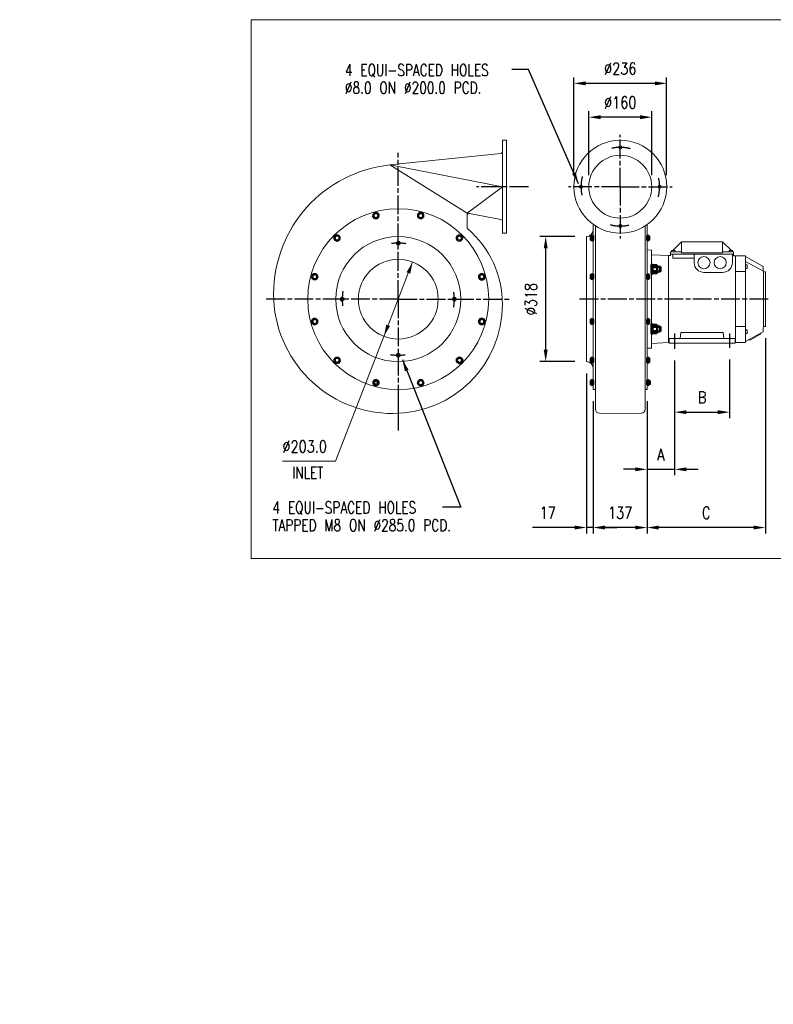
# Model space of a CAD drawing. Header units: millimetres. Extents: x 0 to 3638, y 0 to 2780.
# Tile 1 of 2: x 0 to 1916, y 0 to 2505. Entities that reach past the tile are written whole.
import ezdxf

# ---------------------------------------------------------------- set-up
doc = ezdxf.new("R2010")
doc.units = ezdxf.units.MM
doc.header["$LTSCALE"] = 4
doc.linetypes.add('AM_ISO08W050', pattern=[18, 12, -1.5, 3, -1.5])
doc.linetypes.add('AM_ISO08W050x2', pattern=[9, 6, -0.75, 1.5, -0.75])
doc.layers.get('0').update_dxf_attribs({"color": 41, "linetype": 'CONTINUOUS', "lineweight": 9})
doc.layers.get('DEFPOINTS').update_dxf_attribs({"linetype": 'CONTINUOUS', "lineweight": 9})
for name, color, linetype, lineweight in [('1', 9, 'CONTINUOUS', 9), ('2', 7, 'CONTINUOUS', 9), ('7', 4, 'AM_ISO08W050', 25), ('7A', 4, 'AM_ISO08W050', 25), ('AM_0', 7, 'CONTINUOUS', 50), ('AM_0N', 7, 'CONTINUOUS', 50), ('AM_4', 3, 'CONTINUOUS', 25), ('AM_4N', 3, 'CONTINUOUS', 25), ('AM_7', 4, 'AM_ISO08W050', 25), ('AM_9', 253, 'CONTINUOUS', 0), ('AM_9N', 253, 'CONTINUOUS', 0), ('AM_INV', 253, 'CONTINUOUS', 0)]:
    doc.layers.add(name, color=color, linetype=linetype, lineweight=lineweight)
doc.styles.add('GENPRESET', font='genprese')
doc.styles.get("Standard").update_dxf_attribs({"font": 'txt.shx', "width": 0.8})
doc.dimstyles.new('A-NOTOL', dxfattribs={"dimscale": 15, "dimtxt": 2, "dimasz": 2, "dimexe": 1, "dimexo": 2, "dimgap": 1.5, "dimtad": 1, "dimdec": 0, "dimdsep": 46, "dimtxsty": 'Standard', "dimcen": 2, "dimclrd": 1, "dimclre": 1, "dimclrt": 2, "dimadec": 0, "dimazin": 0, "dimtp": 0.1, "dimtm": 0.1, "dimtfac": 1, "dimtdec": 0, "dimtmove": 0, "dimatfit": 3, "dimfxl": 1, "dimtolj": 1, "dimarcsym": 0})

# ---------------------------------------------------------------- blocks, each defined once
blk = doc.blocks.new('GEFPRESE')
at = {"style": 'GENPRESET'}
for tag, flags in [('DINVORZ', 1), ('SYM', 1), ('DINTXT', 1), ('BREAKMD', 1), ('GEFISO', 1), ('GEFBLOCK', 1), ('VERSION', 3)]:
    blk.add_attdef(tag, (0, 0), '', height=0.000035, dxfattribs=dict(at, flags=flags))
blk.add_attdef('FIRMVORZ', (0, 0), '', height=0.000035, dxfattribs=at)
blk = doc.blocks.new('*D5')
at = {"layer": '1', "color": 1, "lineweight": -2, "transparency": 16777216}
for p, q in [((1447.2, 2109.1), (1447.2, 2271.5)), ((1577.2, 2256.5), (1477.2, 2256.5)), ((1607.2, 2109.1), (1607.2, 2271.5))]:
    blk.add_line(p, q, dxfattribs=at)
at = {"layer": '1', "color": 1, "transparency": 16777216}
for points in [[(1477.2, 2261.5), (1477.2, 2251.5), (1447.2, 2256.5)], [(1577.2, 2261.5), (1577.2, 2251.5), (1607.2, 2256.5)]]:
    blk.add_solid(points, dxfattribs=at)
at = {"layer": 'DEFPOINTS', "color": 0, "transparency": 16777216}
for p in [(1447.2, 2256.5), (1447.2, 2079.1), (1607.2, 2079.1)]:
    blk.add_point(p, dxfattribs=at)
at = {"layer": '1', "color": 2, "transparency": 16777216, "insert": (1527.2, 2294), "char_height": 30, "attachment_point": 5}
blk.add_mtext('\\A1;%%c160', dxfattribs=at)
blk = doc.blocks.new('*D6')
at = {"layer": '1', "color": 1, "lineweight": -2, "transparency": 16777216}
for p, q in [((1409.2, 2109.1), (1409.2, 2357.5)), ((1645.2, 2109.1), (1645.2, 2357.5)), ((1615.2, 2342.5), (1439.2, 2342.5))]:
    blk.add_line(p, q, dxfattribs=at)
at = {"layer": '1', "color": 1, "transparency": 16777216}
for points in [[(1439.2, 2347.5), (1439.2, 2337.5), (1409.2, 2342.5)], [(1615.2, 2347.5), (1615.2, 2337.5), (1645.2, 2342.5)]]:
    blk.add_solid(points, dxfattribs=at)
at = {"layer": 'DEFPOINTS', "color": 0, "transparency": 16777216}
for p in [(1409.2, 2342.5), (1409.2, 2079.1), (1645.2, 2079.1)]:
    blk.add_point(p, dxfattribs=at)
at = {"layer": '1', "color": 2, "transparency": 16777216, "insert": (1527.2, 2380), "char_height": 30, "attachment_point": 5}
blk.add_mtext('\\A1;%%c236', dxfattribs=at)
blk = doc.blocks.new('*D7')
at = {"layer": '1', "color": 1, "lineweight": -2, "transparency": 16777216}
for p, q in [((1896.3, 1694.2), (1896.3, 1197.7)), ((1595.3, 1533.9), (1595.3, 1197.7)), ((1866.3, 1212.7), (1625.3, 1212.7))]:
    blk.add_line(p, q, dxfattribs=at)
at = {"layer": '1', "color": 1, "transparency": 16777216}
for points in [[(1625.3, 1217.7), (1625.3, 1207.7), (1595.3, 1212.7)], [(1866.3, 1217.7), (1866.3, 1207.7), (1896.3, 1212.7)]]:
    blk.add_solid(points, dxfattribs=at)
at = {"layer": 'DEFPOINTS', "color": 0, "transparency": 16777216}
for p in [(1896.3, 1724.2), (1595.3, 1563.9), (1595.3, 1212.7)]:
    blk.add_point(p, dxfattribs=at)
at = {"layer": '1', "color": 2, "transparency": 16777216, "insert": (1745.8, 1250.2), "char_height": 30, "attachment_point": 5}
blk.add_mtext('\\A1;C', dxfattribs=at)
blk = doc.blocks.new('*D8')
at = {"layer": '1', "color": 1, "lineweight": -2, "transparency": 16777216}
for p, q in [((1458.3, 1533.9), (1458.3, 1197.7)), ((1595.3, 1533.9), (1595.3, 1197.7)), ((1565.3, 1212.7), (1488.3, 1212.7))]:
    blk.add_line(p, q, dxfattribs=at)
at = {"layer": '1', "color": 1, "transparency": 16777216}
for points in [[(1488.3, 1217.7), (1488.3, 1207.7), (1458.3, 1212.7)], [(1565.3, 1217.7), (1565.3, 1207.7), (1595.3, 1212.7)]]:
    blk.add_solid(points, dxfattribs=at)
at = {"layer": 'DEFPOINTS', "color": 0, "transparency": 16777216}
for p in [(1458.3, 1563.9), (1595.3, 1563.9), (1458.3, 1212.7)]:
    blk.add_point(p, dxfattribs=at)
at = {"layer": '1', "color": 2, "transparency": 16777216, "insert": (1526.8, 1250.2), "char_height": 30, "attachment_point": 5}
blk.add_mtext('\\A1;137', dxfattribs=at)
blk = doc.blocks.new('*D9')
at = {"layer": '1', "color": 1, "lineweight": -2, "transparency": 16777216}
for p, q in [((1665.3, 1637.7), (1665.3, 1345.8)), ((1595.3, 1533.9), (1595.3, 1345.8)), ((1565.3, 1360.8), (1535.3, 1360.8)), ((1595.3, 1360.8), (1665.3, 1360.8)), ((1695.3, 1360.8), (1725.3, 1360.8))]:
    blk.add_line(p, q, dxfattribs=at)
at = {"layer": '1', "color": 1, "transparency": 16777216}
for points in [[(1565.3, 1365.8), (1565.3, 1355.8), (1595.3, 1360.8)], [(1695.3, 1365.8), (1695.3, 1355.8), (1665.3, 1360.8)]]:
    blk.add_solid(points, dxfattribs=at)
at = {"layer": 'DEFPOINTS', "color": 0, "transparency": 16777216}
for p in [(1665.3, 1667.7), (1595.3, 1563.9), (1665.3, 1360.8)]:
    blk.add_point(p, dxfattribs=at)
at = {"layer": '1', "color": 2, "transparency": 16777216, "insert": (1630.3, 1398.3), "char_height": 30, "attachment_point": 5}
blk.add_mtext('\\A1;A', dxfattribs=at)
blk = doc.blocks.new('*D10')
at = {"layer": '1', "color": 1, "lineweight": -2, "transparency": 16777216}
for p, q in [((1665.3, 1637.7), (1665.3, 1491.2)), ((1805.3, 1640.1), (1805.3, 1491.2)), ((1695.3, 1506.2), (1775.3, 1506.2))]:
    blk.add_line(p, q, dxfattribs=at)
at = {"layer": '1', "color": 1, "transparency": 16777216}
for points in [[(1695.3, 1511.2), (1695.3, 1501.2), (1665.3, 1506.2)], [(1775.3, 1511.2), (1775.3, 1501.2), (1805.3, 1506.2)]]:
    blk.add_solid(points, dxfattribs=at)
at = {"layer": 'DEFPOINTS', "color": 0, "transparency": 16777216}
for p in [(1665.3, 1667.7), (1805.3, 1670.1), (1805.3, 1506.2)]:
    blk.add_point(p, dxfattribs=at)
at = {"layer": '1', "color": 2, "transparency": 16777216, "insert": (1735.3, 1543.7), "char_height": 30, "attachment_point": 5}
blk.add_mtext('\\A1;B', dxfattribs=at)
blk = doc.blocks.new('*D11')
at = {"layer": '1', "color": 1, "lineweight": -2, "transparency": 16777216}
for p, q in [((1441.3, 1604.9), (1441.3, 1197.7)), ((1458.3, 1533.9), (1458.3, 1197.7)), ((1411.3, 1212.7), (1304.3, 1212.7)), ((1458.3, 1212.7), (1441.3, 1212.7)), ((1488.3, 1212.7), (1518.3, 1212.7))]:
    blk.add_line(p, q, dxfattribs=at)
at = {"layer": '1', "color": 1, "transparency": 16777216}
for points in [[(1411.3, 1217.7), (1411.3, 1207.7), (1441.3, 1212.7)], [(1488.3, 1217.7), (1488.3, 1207.7), (1458.3, 1212.7)]]:
    blk.add_solid(points, dxfattribs=at)
at = {"layer": 'DEFPOINTS', "color": 0, "transparency": 16777216}
for p in [(1441.3, 1634.9), (1458.3, 1563.9), (1441.3, 1212.7)]:
    blk.add_point(p, dxfattribs=at)
at = {"layer": '1', "color": 2, "transparency": 16777216, "insert": (1342.8, 1250.2), "char_height": 30, "attachment_point": 5}
blk.add_mtext('\\A1;17', dxfattribs=at)
blk = doc.blocks.new('*D18')
at = {"layer": '1', "color": 1, "lineweight": -2, "transparency": 16777216}
for p, q in [((1411.3, 1952.9), (1322.6, 1952.9)), ((1337.6, 1664.9), (1337.6, 1922.9)), ((1411.3, 1634.9), (1322.6, 1634.9))]:
    blk.add_line(p, q, dxfattribs=at)
at = {"layer": '1', "color": 1, "transparency": 16777216}
for points in [[(1332.6, 1922.9), (1342.6, 1922.9), (1337.6, 1952.9)], [(1332.6, 1664.9), (1342.6, 1664.9), (1337.6, 1634.9)]]:
    blk.add_solid(points, dxfattribs=at)
at = {"layer": 'DEFPOINTS', "color": 0, "transparency": 16777216}
for p in [(1337.6, 1952.9), (1441.3, 1952.9), (1441.3, 1634.9)]:
    blk.add_point(p, dxfattribs=at)
at = {"layer": '1', "color": 2, "transparency": 16777216, "insert": (1300.1, 1793.9), "char_height": 30, "attachment_point": 5, "rotation": 90}
blk.add_mtext('\\A1;%%c318', dxfattribs=at)

msp = doc.modelspace()

# ---------------------------------------------------------------- linework, layer by layer
at = {"layer": '1'}
for p, q in [((1660.8, 1917.2), (1683.3, 1939.7)), ((1683.3, 1939.7), (1787.3, 1939.7)), ((1683.3, 1911.7), (1683.3, 1939.7)), ((1787.3, 1939.7), (1787.3, 1911.7)), ((1809.8, 1917.2), (1787.3, 1939.7)), ((1595.3, 1918.7), (1606.3, 1918.3)), ((1606.3, 1880.2), (1606.3, 1918.3)), ((1650.3, 1904.3), (1606.3, 1906.8)), ((1650.3, 1683.2), (1650.3, 1904.3)), ((1650.3, 1904.3), (1655.3, 1904.3)), ((1655.3, 1913.7), (1683.3, 1913.7)), ((1655.3, 1904.3), (1655.3, 1913.7)), ((1815.3, 1907.7), (1655.3, 1907.7)), ((1666.9, 1917.2), (1657.7, 1917.2)), ((1657.7, 1913.7), (1657.7, 1917.2)), ((1660.9, 1907.7), (1660.9, 1897.7)), ((1666.9, 1913.7), (1666.9, 1917.2)), ((1683.3, 1911.7), (1787.3, 1911.7)), ((1715.3, 1897.7), (1715.3, 1907.7)), ((1715.3, 1907.7), (1715.3, 1886.5)), ((1815.3, 1913.7), (1787.3, 1913.7)), ((1813, 1917.2), (1803.8, 1917.2)), ((1803.8, 1913.7), (1803.8, 1917.2)), ((1812.3, 1886.5), (1812.3, 1907.7)), ((1813, 1913.7), (1813, 1917.2)), ((1815.3, 1913.7), (1815.3, 1904.2)), ((1815.3, 1904.2), (1845.8, 1904.2)), ((1820.3, 1683.2), (1820.3, 1904.2)), ((1845.8, 1904.2), (1845.8, 1683.2)), ((1660.9, 1897.7), (1715.3, 1897.7)), ((1845.8, 1901.8), (1890.3, 1876.7)), ((1845.8, 1889.8), (1891.1, 1865)), ((1845.8, 1880.7), (1850.3, 1880.7)), ((1850.3, 1871.5), (1850.3, 1880.7)), ((1606.3, 1728.2), (1606.3, 1859.4)), ((1740.1, 1861.7), (1787.5, 1861.7)), ((1845.8, 1863.7), (1820.3, 1863.7)), ((1845.8, 1871.5), (1850.3, 1871.5)), ((1888.3, 1877.8), (1890.3, 1876.7)), ((1888.3, 1877.8), (1890.3, 1876.7)), ((1891.2, 1724.2), (1891.2, 1863.2)), ((1896.3, 1863.2), (1891.2, 1863.2)), ((1896.3, 1724.2), (1896.3, 1863.2)), ((1606.3, 1669.1), (1606.3, 1707.4)), ((1681.5, 1708.7), (1679.8, 1693.7)), ((1681.5, 1708.7), (1789.3, 1708.7)), ((1789.3, 1708.7), (1790.8, 1693.7)), ((1820.3, 1723.7), (1845.8, 1723.7)), ((1850.3, 1715.9), (1845.8, 1715.9)), ((1890.3, 1710.7), (1845.8, 1685.6)), ((1850.3, 1706.7), (1845.8, 1706.7)), ((1850.3, 1706.7), (1850.3, 1715.9)), ((1858.3, 1690.4), (1882.2, 1703.8)), ((1882.2, 1703.8), (1884.3, 1707.3)), ((1891.2, 1724.2), (1896.3, 1724.2)), ((1650.3, 1683.2), (1606.3, 1680.6)), ((1650.3, 1683.2), (1651.3, 1683.2)), ((1819.3, 1693.7), (1651.3, 1693.7)), ((1651.3, 1693.7), (1651.3, 1681.7)), ((1651.3, 1681.7), (1819.3, 1681.7)), ((1819.3, 1693.7), (1819.3, 1681.7)), ((1819.3, 1683.2), (1845.8, 1683.2)), ((1854.3, 1690.4), (1858.3, 1690.4)), ((1606.3, 1669.1), (1595.3, 1668.7))]:
    msp.add_line(p, q, dxfattribs=at)
at = {"layer": '1', "color": 1}
for p, q in [((999.3, 1888.3), (926.1, 1699)), ((803.2, 1381.4), (926.1, 1699)), ((668.7, 1381.4), (803.2, 1381.4))]:
    msp.add_line(p, q, dxfattribs=at)
at = {"layer": '1'}
msp.add_lwpolyline([(3637.9, 1134.2), (588.4, 1134.2), (588.4, 2504.5), (3637.9, 2504.5)], close=True, dxfattribs=at)
for centre in [(1740.1, 1886.5), (1781.3, 1886.5)]:
    msp.add_circle(centre, 15.5, dxfattribs=at)
for centre, radius, start, end in [((1740.1, 1886.5), 24.8, 180, 270), ((1787.5, 1886.5), 24.8, 270, 0), ((898.4, 1806.3), 994.4, 3.2818, 4.0612), ((898.4, 1781.1), 994.4, 355.9388, 356.7182)]:
    msp.add_arc(centre, radius, start, end, dxfattribs=at)
at = {"layer": '1', "color": 1}
for points in [[(993.2, 1858.5), (983.9, 1862.2), (999.3, 1888.3)], [(941.6, 1725.2), (932.2, 1728.8), (926.1, 1699)]]:
    msp.add_solid(points, dxfattribs=at)
at = {"layer": '2'}
for p, q in [((1227.7, 1961.7), (1227.7, 2197.7)), ((1227.7, 2197.7), (1237.7, 2197.7)), ((1237.7, 2197.7), (1237.7, 1961.7)), ((1227.7, 2079.7), (941.6, 2134.9)), ((941.6, 2134.9), (1137.7, 2012.7)), ((1227.7, 2079.7), (1137.7, 2012.7)), ((1137.7, 2006.6), (1137.7, 1976)), ((1458.3, 1793.8), (1458.3, 1983.9)), ((1464.3, 1513.6), (1464.3, 1979.9)), ((1464.3, 1917.2), (1464.3, 1979.2)), ((1590.3, 1513.6), (1590.3, 1979.9)), ((1590.3, 1807.8), (1590.3, 1979.4)), ((1595.3, 1793.9), (1595.3, 1983.2)), ((1227.7, 1961.7), (1237.7, 1961.7)), ((1441.3, 1952.9), (1441.3, 1634.9)), ((1595.3, 1793.7), (1595.3, 1923.7)), ((1595.3, 1563.9), (1595.3, 1918.8)), ((1458.3, 1793.8), (1458.3, 1563.9)), ((1590.3, 1563.9), (1590.3, 1779.8)), ((1464.3, 1670.4), (1464.3, 1563.9)), ((1458.3, 1563.9), (1464.3, 1563.9)), ((1590.3, 1563.9), (1595.3, 1563.9)), ((1527.3, 1502.7), (1474.2, 1503.6)), ((1527.3, 1502.7), (1580.5, 1503.6))]:
    msp.add_line(p, q, dxfattribs=at)
at = {"layer": '2', "ltscale": 40}
for p, q in [((1223.2, 2164.2), (941.6, 2134.9)), ((1223.7, 1996.2), (1143.7, 2011.5))]:
    msp.add_line(p, q, dxfattribs=at)
at = {"layer": '2'}
for centre, radius in [((1527.3, 2079.7), 118), ((1527.3, 2179.7), 4), ((1527.3, 2079.7), 80), ((1427.3, 2079.7), 4), ((1627.3, 2079.7), 4), ((962.7, 1793.7), 230), ((1527.3, 1979.7), 4), ((962.7, 1793.7), 159), ((962.7, 1793.7), 101.5)]:
    msp.add_circle(centre, radius, dxfattribs=at)
for centre, radius, start, end in [((1222.7, 2169.2), 5, 275.9383, 360), ((1142.7, 2006.6), 5, 79.1904, 180), ((1222.7, 1991.3), 5, 360, 79.1904), ((1441.3, 1969.9), 17, 270, 0), ((1441.3, 1617.9), 17, 0, 90), ((1474.3, 1513.6), 10, 180, 269), ((1580.3, 1513.6), 10, 271, 0)]:
    msp.add_arc(centre, radius, start, end, dxfattribs=at)
at = {"layer": '2', "ltscale": 40}
for centre, radius, start, end in [((975.7, 1806.7), 330, 95.9383, 180), ((1142.7, 1976), 5, 180, 229.4731), ((975.7, 1780.7), 252, 360, 49.4731), ((949.7, 1806.7), 304, 180, 270), ((949.7, 1780.7), 278, 270, 360)]:
    msp.add_arc(centre, radius, start, end, dxfattribs=at)
at = {"layer": '7'}
for p, q in [((962.7, 1793.7), (962.7, 2165.6)), ((962.7, 1793.7), (625.8, 1793.7)), ((962.7, 1793.7), (962.7, 1654.5)), ((962.7, 1793.7), (1249.4, 1793.7)), ((1903.6, 1793.8), (1419.7, 1793.8)), ((962.7, 1647.8), (962.7, 1475.2)), ((962.7, 1570.3), (962.7, 1459.4))]:
    msp.add_line(p, q, dxfattribs=at)
for start, end in [(81.7464, 97.0232), (171.7464, 187.0232), (351.7464, 7.0232), (261.7464, 277.0232)]:
    msp.add_arc((962.7, 1793.7), 142.5, start, end, dxfattribs=at)
at = {"layer": '7A'}
for p, q in [((1665.3, 1706.3), (1665.3, 1667.7)), ((1805.3, 1706.3), (1805.3, 1670.1))]:
    msp.add_line(p, q, dxfattribs=at)
for start, end in [(74.9522, 103.8369), (164.9522, 193.8369), (344.9522, 13.8369), (254.9522, 283.8369)]:
    msp.add_arc((1527.3, 2079.7), 100, start, end, dxfattribs=at)
at = {"layer": 'AM_0'}
for centre in [(962.7, 1936.2), (820.2, 1793.7), (1105.2, 1793.7), (962.7, 1651.2)]:
    msp.add_circle(centre, 3.32, dxfattribs=at)
at = {"layer": 'AM_0N'}
for p, q in [((902, 2012.7), (898.3, 2006.2)), ((898.3, 2006.2), (902, 1999.7)), ((909.5, 2012.7), (902, 2012.7)), ((913.3, 2006.2), (909.5, 2012.7)), ((909.5, 1999.7), (913.3, 2006.2)), ((1019.7, 2013.7), (1013.2, 2009.9)), ((1013.2, 2009.9), (1013.2, 2002.4)), ((1026.2, 2009.9), (1019.7, 2013.7)), ((1026.2, 2002.4), (1026.2, 2009.9)), ((902, 1999.7), (909.5, 1999.7)), ((1013.2, 2002.4), (1019.7, 1998.7)), ((1019.7, 1998.7), (1026.2, 2002.4)), ((807.1, 1956.7), (800.6, 1953)), ((813.6, 1953), (807.1, 1956.7)), ((1114.5, 1955.7), (1110.8, 1949.2)), ((1122, 1955.7), (1114.5, 1955.7)), ((1125.8, 1949.2), (1122, 1955.7)), ((1453, 1955), (1452.6, 1954.2)), ((1452.6, 1954.2), (1452.6, 1944.2)), ((1453, 1955), (1456.4, 1955)), ((1456.4, 1954), (1456.4, 1955)), ((1456.4, 1954), (1456.7, 1954)), ((1456.4, 1944.5), (1456.4, 1954)), ((1456.7, 1955.2), (1456.7, 1943.2)), ((1458.3, 1955.2), (1456.7, 1955.2)), ((1458.3, 1943.2), (1458.3, 1955.2)), ((1595.3, 1943.2), (1595.3, 1955.2)), ((1595.3, 1955.2), (1596.9, 1955.2)), ((1596.9, 1955.2), (1596.9, 1943.2)), ((1597.2, 1954), (1596.9, 1954)), ((1597.2, 1954), (1597.2, 1955)), ((1600.6, 1955), (1597.2, 1955)), ((1597.2, 1944.5), (1597.2, 1954)), ((1600.6, 1955), (1601.1, 1954.2)), ((1601.1, 1954.2), (1601.1, 1944.2)), ((800.6, 1953), (800.6, 1945.5)), ((800.6, 1945.5), (807.1, 1941.7)), ((807.1, 1941.7), (813.6, 1945.5)), ((813.6, 1945.5), (813.6, 1953)), ((1110.8, 1949.2), (1114.5, 1942.7)), ((1114.5, 1942.7), (1122, 1942.7)), ((1122, 1942.7), (1125.8, 1949.2)), ((1453, 1943.5), (1452.6, 1944.2)), ((1453, 1952.1), (1456.4, 1952.1)), ((1453, 1946.3), (1456.4, 1946.3)), ((1453, 1943.5), (1456.4, 1943.5)), ((1456.4, 1943.5), (1456.4, 1944.5)), ((1456.4, 1944.5), (1456.7, 1944.5)), ((1456.7, 1943.2), (1458.3, 1943.2)), ((1596.9, 1943.2), (1595.3, 1943.2)), ((1597.2, 1944.5), (1596.9, 1944.5)), ((1600.6, 1952.1), (1597.2, 1952.1)), ((1600.6, 1946.3), (1597.2, 1946.3)), ((1597.2, 1943.5), (1597.2, 1944.5)), ((1600.6, 1943.5), (1597.2, 1943.5)), ((1600.6, 1943.5), (1601.1, 1944.2)), ((1606.3, 1881.8), (1606.3, 1857.8)), ((1608.8, 1881.8), (1606.3, 1881.8)), ((1608.8, 1878.8), (1608.8, 1881.8)), ((1609.7, 1880.2), (1608.8, 1878.8)), ((1608.8, 1878.8), (1608.8, 1860.8)), ((1609.7, 1880.2), (1620.2, 1880.2)), ((1620.2, 1880.2), (1621, 1878.8)), ((1621, 1878.8), (1621, 1860.8)), ((746.5, 1857.1), (742.7, 1850.6)), ((754, 1857.1), (746.5, 1857.1)), ((757.7, 1850.6), (754, 1857.1)), ((1175.2, 1858.1), (1168.7, 1854.4)), ((1168.7, 1854.4), (1168.7, 1846.9)), ((1181.7, 1854.4), (1175.2, 1858.1)), ((1181.7, 1846.9), (1181.7, 1854.4)), ((1453, 1856.6), (1452.6, 1855.8)), ((1452.6, 1845.8), (1452.6, 1855.8)), ((1453, 1856.6), (1456.4, 1856.6)), ((1453, 1853.7), (1456.4, 1853.7)), ((1456.4, 1856.6), (1456.4, 1855.6)), ((1456.4, 1855.6), (1456.7, 1855.6)), ((1456.4, 1855.6), (1456.4, 1846.1)), ((1456.7, 1844.8), (1456.7, 1856.8)), ((1456.7, 1856.8), (1458.3, 1856.8)), ((1458.3, 1856.8), (1458.3, 1844.8)), ((1595.3, 1856.8), (1595.3, 1844.8)), ((1596.9, 1856.8), (1595.3, 1856.8)), ((1596.9, 1844.8), (1596.9, 1856.8)), ((1597.2, 1855.6), (1596.9, 1855.6)), ((1600.6, 1856.6), (1597.2, 1856.6)), ((1597.2, 1856.6), (1597.2, 1855.6)), ((1597.2, 1855.6), (1597.2, 1846.1)), ((1600.6, 1853.7), (1597.2, 1853.7)), ((1600.6, 1856.6), (1601.1, 1855.8)), ((1601.1, 1845.8), (1601.1, 1855.8)), ((1606.3, 1857.8), (1608.8, 1857.8)), ((1609.7, 1859.4), (1608.8, 1860.8)), ((1608.8, 1857.8), (1608.8, 1860.8)), ((1609.7, 1875), (1620.2, 1875)), ((1609.7, 1864.6), (1620.2, 1864.6)), ((1609.7, 1859.4), (1620.2, 1859.4)), ((1620.2, 1859.4), (1621, 1860.8)), ((1621, 1875.8), (1628.8, 1875.8)), ((1621, 1863.8), (1628.8, 1863.8)), ((1628.8, 1875.8), (1629.8, 1874.7)), ((1628.8, 1863.8), (1628.8, 1875.8)), ((1629.8, 1864.9), (1628.8, 1863.8)), ((1629.8, 1864.9), (1629.8, 1874.7)), ((742.7, 1850.6), (746.5, 1844.1)), ((746.5, 1844.1), (754, 1844.1)), ((754, 1844.1), (757.7, 1850.6)), ((1168.7, 1846.9), (1175.2, 1843.1)), ((1175.2, 1843.1), (1181.7, 1846.9)), ((1453, 1845.1), (1452.6, 1845.8)), ((1453, 1847.9), (1456.4, 1847.9)), ((1453, 1845.1), (1456.4, 1845.1)), ((1456.4, 1846.1), (1456.7, 1846.1)), ((1456.4, 1846.1), (1456.4, 1845.1)), ((1458.3, 1844.8), (1456.7, 1844.8)), ((1595.3, 1844.8), (1596.9, 1844.8)), ((1597.2, 1846.1), (1596.9, 1846.1)), ((1600.6, 1847.9), (1597.2, 1847.9)), ((1597.2, 1846.1), (1597.2, 1845.1)), ((1600.6, 1845.1), (1597.2, 1845.1)), ((1600.6, 1845.1), (1601.1, 1845.8)), ((750.2, 1744.2), (743.7, 1740.5)), ((743.7, 1740.5), (743.7, 1733)), ((743.7, 1733), (750.2, 1729.2)), ((756.7, 1740.5), (750.2, 1744.2)), ((750.2, 1729.2), (756.7, 1733)), ((756.7, 1733), (756.7, 1740.5)), ((1171.5, 1743.2), (1167.7, 1736.7)), ((1167.7, 1736.7), (1171.5, 1730.2)), ((1179, 1743.2), (1171.5, 1743.2)), ((1171.5, 1730.2), (1179, 1730.2)), ((1182.7, 1736.7), (1179, 1743.2)), ((1179, 1730.2), (1182.7, 1736.7)), ((1453, 1742.7), (1452.6, 1742)), ((1452.6, 1732), (1452.6, 1742)), ((1453, 1731.2), (1452.6, 1732)), ((1453, 1742.7), (1456.4, 1742.7)), ((1453, 1739.8), (1456.4, 1739.8)), ((1453, 1734.1), (1456.4, 1734.1)), ((1453, 1731.2), (1456.4, 1731.2)), ((1456.4, 1742.7), (1456.4, 1741.7)), ((1456.4, 1741.7), (1456.7, 1741.7)), ((1456.4, 1741.7), (1456.4, 1732.2)), ((1456.4, 1732.2), (1456.7, 1732.2)), ((1456.4, 1732.2), (1456.4, 1731.2)), ((1456.7, 1731), (1456.7, 1743)), ((1456.7, 1743), (1458.3, 1743)), ((1458.3, 1731), (1456.7, 1731)), ((1458.3, 1743), (1458.3, 1731)), ((1595.3, 1743), (1595.3, 1731)), ((1596.9, 1743), (1595.3, 1743)), ((1595.3, 1731), (1596.9, 1731)), ((1596.9, 1731), (1596.9, 1743)), ((1597.2, 1741.7), (1596.9, 1741.7)), ((1597.2, 1732.2), (1596.9, 1732.2)), ((1597.2, 1742.7), (1597.2, 1741.7)), ((1600.6, 1742.7), (1597.2, 1742.7)), ((1597.2, 1741.7), (1597.2, 1732.2)), ((1600.6, 1739.8), (1597.2, 1739.8)), ((1600.6, 1734.1), (1597.2, 1734.1)), ((1597.2, 1732.2), (1597.2, 1731.2)), ((1600.6, 1731.2), (1597.2, 1731.2)), ((1600.6, 1742.7), (1601.1, 1742)), ((1600.6, 1731.2), (1601.1, 1732)), ((1601.1, 1732), (1601.1, 1742)), ((1606.3, 1705.8), (1606.3, 1729.8)), ((1606.3, 1729.8), (1608.8, 1729.8)), ((1608.8, 1729.8), (1608.8, 1726.8)), ((1609.7, 1728.2), (1608.8, 1726.8)), ((1609.7, 1728.2), (1620.2, 1728.2)), ((1620.2, 1728.2), (1621, 1726.8)), ((1608.8, 1705.8), (1606.3, 1705.8)), ((1608.8, 1708.8), (1608.8, 1726.8)), ((1608.8, 1708.8), (1608.8, 1705.8)), ((1609.7, 1707.4), (1608.8, 1708.8)), ((1609.7, 1723), (1620.2, 1723)), ((1609.7, 1712.6), (1620.2, 1712.6)), ((1609.7, 1707.4), (1620.2, 1707.4)), ((1620.2, 1707.4), (1621, 1708.8)), ((1621, 1708.8), (1621, 1726.8)), ((1621, 1723.8), (1628.8, 1723.8)), ((1621, 1711.8), (1628.8, 1711.8)), ((1629.8, 1722.7), (1628.8, 1723.8)), ((1628.8, 1723.8), (1628.8, 1711.8)), ((1628.8, 1711.8), (1629.8, 1712.9)), ((1629.8, 1722.7), (1629.8, 1712.9)), ((803.4, 1644.6), (799.6, 1638.1)), ((799.6, 1638.1), (803.4, 1631.6)), ((810.9, 1644.6), (803.4, 1644.6)), ((803.4, 1631.6), (810.9, 1631.6)), ((814.7, 1638.1), (810.9, 1644.6)), ((810.9, 1631.6), (814.7, 1638.1)), ((1118.3, 1645.6), (1111.8, 1641.9)), ((1111.8, 1641.9), (1111.8, 1634.4)), ((1111.8, 1634.4), (1118.3, 1630.6)), ((1124.8, 1641.9), (1118.3, 1645.6)), ((1118.3, 1630.6), (1124.8, 1634.4)), ((1124.8, 1634.4), (1124.8, 1641.9)), ((1453, 1644.1), (1452.6, 1643.3)), ((1452.6, 1633.3), (1452.6, 1643.3)), ((1453, 1632.6), (1452.6, 1633.3)), ((1453, 1644.1), (1456.4, 1644.1)), ((1453, 1641.2), (1456.4, 1641.2)), ((1453, 1635.4), (1456.4, 1635.4)), ((1453, 1632.6), (1456.4, 1632.6)), ((1456.4, 1644.1), (1456.4, 1643.1)), ((1456.4, 1643.1), (1456.4, 1633.6)), ((1456.4, 1643.1), (1456.7, 1643.1)), ((1456.4, 1633.6), (1456.4, 1632.6)), ((1456.4, 1633.6), (1456.7, 1633.6)), ((1456.7, 1632.3), (1456.7, 1644.3)), ((1456.7, 1644.3), (1458.3, 1644.3)), ((1458.3, 1632.3), (1456.7, 1632.3)), ((1458.3, 1644.3), (1458.3, 1632.3)), ((1595.3, 1644.3), (1595.3, 1632.3)), ((1596.9, 1644.3), (1595.3, 1644.3)), ((1595.3, 1632.3), (1596.9, 1632.3)), ((1596.9, 1632.3), (1596.9, 1644.3)), ((1597.2, 1643.1), (1596.9, 1643.1)), ((1597.2, 1633.6), (1596.9, 1633.6)), ((1600.6, 1644.1), (1597.2, 1644.1)), ((1597.2, 1644.1), (1597.2, 1643.1)), ((1597.2, 1643.1), (1597.2, 1633.6)), ((1600.6, 1641.2), (1597.2, 1641.2)), ((1600.6, 1635.4), (1597.2, 1635.4)), ((1597.2, 1633.6), (1597.2, 1632.6)), ((1600.6, 1632.6), (1597.2, 1632.6)), ((1600.6, 1644.1), (1601.1, 1643.3)), ((1600.6, 1632.6), (1601.1, 1633.3)), ((1601.1, 1633.3), (1601.1, 1643.3)), ((905.8, 1588.7), (899.3, 1584.9)), ((899.3, 1584.9), (899.3, 1577.4)), ((912.3, 1584.9), (905.8, 1588.7)), ((912.3, 1577.4), (912.3, 1584.9)), ((1015.9, 1587.7), (1012.1, 1581.2)), ((1012.1, 1581.2), (1015.9, 1574.7)), ((1023.4, 1587.7), (1015.9, 1587.7)), ((1027.2, 1581.2), (1023.4, 1587.7)), ((1023.4, 1574.7), (1027.2, 1581.2)), ((1453, 1587.3), (1452.6, 1586.5)), ((1452.6, 1576.5), (1452.6, 1586.5)), ((1453, 1587.3), (1456.4, 1587.3)), ((1453, 1584.4), (1456.4, 1584.4)), ((1453, 1578.6), (1456.4, 1578.6)), ((1456.4, 1587.3), (1456.4, 1586.2)), ((1456.4, 1586.2), (1456.4, 1576.8)), ((1456.4, 1586.2), (1456.7, 1586.2)), ((1456.7, 1575.5), (1456.7, 1587.5)), ((1456.7, 1587.5), (1458.3, 1587.5)), ((1458.3, 1587.5), (1458.3, 1575.5)), ((1595.3, 1587.5), (1595.3, 1575.5)), ((1596.9, 1587.5), (1595.3, 1587.5)), ((1596.9, 1575.5), (1596.9, 1587.5)), ((1597.2, 1586.2), (1596.9, 1586.2)), ((1597.2, 1587.3), (1597.2, 1586.2)), ((1600.6, 1587.3), (1597.2, 1587.3)), ((1597.2, 1586.2), (1597.2, 1576.8)), ((1600.6, 1584.4), (1597.2, 1584.4)), ((1600.6, 1578.6), (1597.2, 1578.6)), ((1600.6, 1587.3), (1601.1, 1586.5)), ((1601.1, 1576.5), (1601.1, 1586.5)), ((899.3, 1577.4), (905.8, 1573.7)), ((905.8, 1573.7), (912.3, 1577.4)), ((1015.9, 1574.7), (1023.4, 1574.7)), ((1453, 1575.7), (1452.6, 1576.5)), ((1453, 1575.7), (1456.4, 1575.7)), ((1456.4, 1576.8), (1456.4, 1575.7)), ((1456.4, 1576.8), (1456.7, 1576.8)), ((1458.3, 1575.5), (1456.7, 1575.5)), ((1595.3, 1575.5), (1596.9, 1575.5)), ((1597.2, 1576.8), (1596.9, 1576.8)), ((1597.2, 1576.8), (1597.2, 1575.7)), ((1600.6, 1575.7), (1597.2, 1575.7)), ((1600.6, 1575.7), (1601.1, 1576.5))]:
    msp.add_line(p, q, dxfattribs=at)
for centre in [(905.8, 2006.2), (1019.7, 2006.2), (807.1, 1949.2), (1118.3, 1949.2), (750.2, 1850.6), (1175.2, 1850.6), (750.2, 1736.7), (1175.2, 1736.7), (807.1, 1638.1), (1118.3, 1638.1), (905.8, 1581.2), (1019.7, 1581.2)]:
    msp.add_circle(centre, 6.5, dxfattribs=at)
for centre, radius, start, end in [((1455.1, 1953.6), 2.55, 154.4469, 214.4469), ((1598.5, 1953.6), 2.55, 325.5531, 25.5531), ((1462.1, 1949.2), 9.55, 162.3875, 197.6125), ((1455.1, 1944.9), 2.55, 145.5531, 205.5531), ((1591.5, 1949.2), 9.55, 342.3875, 17.6125), ((1598.5, 1944.9), 2.55, 334.4469, 34.4469), ((1613.4, 1877.6), 4.6, 154.4385, 214.4385), ((1616.4, 1877.6), 4.6, 325.5615, 25.5615), ((1455.1, 1855.2), 2.55, 154.4469, 214.4469), ((1462.1, 1850.8), 9.55, 162.3875, 197.6125), ((1598.5, 1855.2), 2.55, 325.5531, 25.5531), ((1591.5, 1850.8), 9.55, 342.3875, 17.6125), ((1626, 1869.8), 17.2, 162.383, 197.617), ((1613.4, 1862), 4.6, 145.5615, 205.5615), ((1603.9, 1869.8), 17.2, 342.383, 17.617), ((1616.4, 1862), 4.6, 334.4385, 34.4385), ((1455.1, 1846.5), 2.55, 145.5531, 205.5531), ((1598.5, 1846.5), 2.55, 334.4469, 34.4469), ((1455.1, 1741.3), 2.55, 154.4469, 214.4469), ((1462.1, 1737), 9.55, 162.3875, 197.6125), ((1455.1, 1732.6), 2.55, 145.5531, 205.5531), ((1598.5, 1741.3), 2.55, 325.5531, 25.5531), ((1591.5, 1737), 9.55, 342.3875, 17.6125), ((1598.5, 1732.6), 2.55, 334.4469, 34.4469), ((1455.1, 1642.7), 2.55, 154.4469, 214.4469), ((1462.1, 1638.3), 9.55, 162.3875, 197.6125), ((1455.1, 1634), 2.55, 145.5531, 205.5531), ((1598.5, 1642.7), 2.55, 325.5531, 25.5531), ((1591.5, 1638.3), 9.55, 342.3875, 17.6125), ((1598.5, 1634), 2.55, 334.4469, 34.4469), ((1455.1, 1585.8), 2.55, 154.4469, 214.4469), ((1462.1, 1581.5), 9.55, 162.3875, 197.6125), ((1455.1, 1577.2), 2.55, 145.5531, 205.5531), ((1598.5, 1585.8), 2.55, 325.5531, 25.5531), ((1591.5, 1581.5), 9.55, 342.3875, 17.6125), ((1598.5, 1577.2), 2.55, 334.4469, 34.4469)]:
    msp.add_arc(centre, radius, start, end, dxfattribs=at)
at = {"layer": 'AM_0N', "extrusion": (0, 0, -1)}
for centre, radius, start, end in [((-1613.4, 1725.6), 4.6, 325.5615, 25.5615), ((-1626, 1717.8), 17.2, 342.383, 17.617), ((-1613.4, 1710), 4.6, 334.4385, 34.4385), ((-1616.4, 1725.6), 4.6, 154.4385, 214.4385), ((-1603.9, 1717.8), 17.2, 162.383, 197.617), ((-1616.4, 1710), 4.6, 145.5615, 205.5615)]:
    msp.add_arc(centre, radius, start, end, dxfattribs=at)
at = {"layer": 'AM_4'}
for centre, start, end in [((962.7, 1936.2), 260, 170), ((820.2, 1793.7), 350, 260), ((1105.2, 1793.7), 170, 80), ((962.7, 1651.2), 80, 350)]:
    msp.add_arc(centre, 4, start, end, dxfattribs=at)
at = {"layer": 'AM_4N'}
for p, q in [((1621, 1874.7), (1629.8, 1874.7)), ((1621, 1864.9), (1629.8, 1864.9)), ((1621, 1722.7), (1629.8, 1722.7)), ((1621, 1712.9), (1629.8, 1712.9))]:
    msp.add_line(p, q, dxfattribs=at)
at = {"layer": 'AM_7'}
for p, q in [((1527.3, 2079.7), (1527.3, 2211.7)), ((1293.9, 2079.7), (1161.9, 2079.7)), ((1527.3, 2079.7), (1395.3, 2079.7)), ((1527.3, 2079.7), (1527.3, 1947.6)), ((1527.3, 2079.7), (1659.4, 2079.7))]:
    msp.add_line(p, q, dxfattribs=at)
at = {"layer": 'AM_7', "linetype": 'AM_ISO08W050x2'}
for p, q in [((962.7, 1929.2), (962.7, 1943.2)), ((827.2, 1793.7), (813.2, 1793.7)), ((1098.2, 1793.7), (1112.2, 1793.7)), ((962.7, 1658.2), (962.7, 1644.2))]:
    msp.add_line(p, q, dxfattribs=at)
at = {"layer": 'AM_9'}
msp.add_circle((905.8, 1581.2), 3.32, dxfattribs=at)
msp.add_arc((905.8, 1581.2), 4, 65, 335, dxfattribs=at)
at = {"layer": 'AM_9N'}
for p, q in [((1456.7, 1954), (1456.7, 1952.2)), ((1596.9, 1954), (1596.9, 1952.2)), ((1452.2, 1951.6), (1451.6, 1952.2)), ((1452.2, 1952.2), (1451.6, 1952.2)), ((1452.2, 1946.8), (1451.6, 1946.2)), ((1452.2, 1946.2), (1451.6, 1946.2)), ((1452.2, 1946.2), (1452.2, 1952.2)), ((1456.7, 1952.2), (1456.7, 1946.2)), ((1456.7, 1952.2), (1458.6, 1952.2)), ((1456.7, 1946.2), (1456.7, 1944.5)), ((1456.7, 1946.2), (1458.6, 1946.2)), ((1459.2, 1952.2), (1458.6, 1952.2)), ((1459.2, 1951.6), (1458.6, 1952.2)), ((1459.2, 1946.8), (1458.6, 1946.2)), ((1459.2, 1946.2), (1458.6, 1946.2)), ((1459.2, 1946.2), (1459.2, 1952.2)), ((1594.4, 1951.6), (1595.1, 1952.2)), ((1594.4, 1952.2), (1595.1, 1952.2)), ((1594.4, 1946.2), (1594.4, 1952.2)), ((1594.4, 1946.8), (1595.1, 1946.2)), ((1594.4, 1946.2), (1595.1, 1946.2)), ((1596.9, 1952.2), (1595.1, 1952.2)), ((1596.9, 1946.2), (1595.1, 1946.2)), ((1596.9, 1952.2), (1596.9, 1946.2)), ((1596.9, 1946.2), (1596.9, 1944.5)), ((1601.4, 1946.2), (1601.4, 1952.2)), ((1601.4, 1952.2), (1602.1, 1952.2)), ((1601.4, 1951.6), (1602.1, 1952.2)), ((1601.4, 1946.8), (1602.1, 1946.2)), ((1601.4, 1946.2), (1602.1, 1946.2)), ((1608.8, 1860.8), (1608.8, 1878.8)), ((1456.7, 1853.8), (1456.7, 1855.6)), ((1456.7, 1847.8), (1456.7, 1853.8)), ((1456.7, 1853.8), (1458.6, 1853.8)), ((1459.2, 1853.8), (1458.6, 1853.8)), ((1459.2, 1853.2), (1458.6, 1853.8)), ((1459.2, 1853.8), (1459.2, 1847.8)), ((1594.4, 1853.2), (1595.1, 1853.8)), ((1594.4, 1853.8), (1595.1, 1853.8)), ((1594.4, 1853.8), (1594.4, 1847.8)), ((1596.9, 1853.8), (1595.1, 1853.8)), ((1596.9, 1853.8), (1596.9, 1855.6)), ((1596.9, 1847.8), (1596.9, 1853.8)), ((1456.7, 1846.1), (1456.7, 1847.8)), ((1456.7, 1847.8), (1458.6, 1847.8)), ((1459.2, 1848.4), (1458.6, 1847.8)), ((1459.2, 1847.8), (1458.6, 1847.8)), ((1594.4, 1848.4), (1595.1, 1847.8)), ((1594.4, 1847.8), (1595.1, 1847.8)), ((1596.9, 1847.8), (1595.1, 1847.8)), ((1596.9, 1846.1), (1596.9, 1847.8)), ((1456.7, 1740), (1456.7, 1741.7)), ((1456.7, 1734), (1456.7, 1740)), ((1456.7, 1740), (1458.6, 1740)), ((1456.7, 1732.2), (1456.7, 1734)), ((1456.7, 1734), (1458.6, 1734)), ((1459.2, 1740), (1458.6, 1740)), ((1459.2, 1739.3), (1458.6, 1740)), ((1459.2, 1734.6), (1458.6, 1734)), ((1459.2, 1734), (1458.6, 1734)), ((1459.2, 1740), (1459.2, 1734)), ((1594.4, 1739.3), (1595.1, 1740)), ((1594.4, 1740), (1595.1, 1740)), ((1594.4, 1740), (1594.4, 1734)), ((1594.4, 1734.6), (1595.1, 1734)), ((1594.4, 1734), (1595.1, 1734)), ((1596.9, 1740), (1595.1, 1740)), ((1596.9, 1734), (1595.1, 1734)), ((1596.9, 1740), (1596.9, 1741.7)), ((1596.9, 1734), (1596.9, 1740)), ((1596.9, 1732.2), (1596.9, 1734)), ((1608.8, 1726.8), (1608.8, 1708.8)), ((1456.7, 1641.3), (1456.7, 1643.1)), ((1456.7, 1641.3), (1458.6, 1641.3)), ((1456.7, 1635.3), (1456.7, 1641.3)), ((1456.7, 1635.3), (1458.6, 1635.3)), ((1456.7, 1633.6), (1456.7, 1635.3)), ((1459.2, 1640.7), (1458.6, 1641.3)), ((1459.2, 1641.3), (1458.6, 1641.3)), ((1459.2, 1635.9), (1458.6, 1635.3)), ((1459.2, 1635.3), (1458.6, 1635.3)), ((1459.2, 1641.3), (1459.2, 1635.3)), ((1594.4, 1640.7), (1595.1, 1641.3)), ((1594.4, 1641.3), (1595.1, 1641.3)), ((1594.4, 1641.3), (1594.4, 1635.3)), ((1594.4, 1635.9), (1595.1, 1635.3)), ((1594.4, 1635.3), (1595.1, 1635.3)), ((1596.9, 1641.3), (1595.1, 1641.3)), ((1596.9, 1635.3), (1595.1, 1635.3)), ((1596.9, 1641.3), (1596.9, 1643.1)), ((1596.9, 1635.3), (1596.9, 1641.3)), ((1596.9, 1633.6), (1596.9, 1635.3)), ((1456.7, 1584.5), (1456.7, 1586.2)), ((1456.7, 1584.5), (1458.6, 1584.5)), ((1456.7, 1578.5), (1456.7, 1584.5)), ((1456.7, 1576.8), (1456.7, 1578.5)), ((1456.7, 1578.5), (1458.6, 1578.5)), ((1459.2, 1583.9), (1458.6, 1584.5)), ((1459.2, 1584.5), (1458.6, 1584.5)), ((1459.2, 1579.1), (1458.6, 1578.5)), ((1459.2, 1578.5), (1458.6, 1578.5)), ((1459.2, 1584.5), (1459.2, 1578.5)), ((1594.4, 1584.5), (1595.1, 1584.5)), ((1594.4, 1583.9), (1595.1, 1584.5)), ((1594.4, 1584.5), (1594.4, 1578.5)), ((1594.4, 1579.1), (1595.1, 1578.5)), ((1594.4, 1578.5), (1595.1, 1578.5)), ((1596.9, 1584.5), (1595.1, 1584.5)), ((1596.9, 1578.5), (1595.1, 1578.5)), ((1596.9, 1584.5), (1596.9, 1586.2)), ((1596.9, 1578.5), (1596.9, 1584.5)), ((1596.9, 1576.8), (1596.9, 1578.5)), ((1601.4, 1584.4), (1602.1, 1584.4)), ((1601.4, 1583.8), (1602.1, 1584.4)), ((1601.4, 1584.4), (1601.4, 1578.4)), ((1601.4, 1579), (1602.1, 1578.4)), ((1601.4, 1578.4), (1602.1, 1578.4)), ((1603.9, 1584.4), (1602.1, 1584.4)), ((1603.9, 1578.4), (1602.1, 1578.4)), ((1603.9, 1584.4), (1603.9, 1586.1)), ((1603.9, 1578.4), (1603.9, 1584.4)), ((1603.9, 1576.6), (1603.9, 1578.4))]:
    msp.add_line(p, q, dxfattribs=at)
at = {"layer": 'AM_INV'}
for p, q in [((962.7, 1932.8), (962.7, 1939.5)), ((823.5, 1793.7), (816.9, 1793.7)), ((1101.9, 1793.7), (1108.5, 1793.7)), ((962.7, 1654.5), (962.7, 1647.8))]:
    msp.add_line(p, q, dxfattribs=at)

# ---------------------------------------------------------------- block references
at = {"layer": '1'}
msp.add_blockref('GEFPRESE', (0, 0), dxfattribs=at).add_auto_attribs({'FIRMVORZ': '0'})

# ---------------------------------------------------------------- texts
at = {"layer": '1', "width": 0.75}
for s, height, p in [('4 EQUI-SPACED HOLES', 30.043, (827.1, 2361.4)), ('%%c8.0 ON %%c200.0 PCD.', 30.043, (827.1, 2316.4)), ('INLET', 30.04, (693, 1337.1)), ('4 EQUI-SPACED HOLES', 30.043, (642.7, 1248.5)), ('TAPPED M8 ON %%c285.0 PCD.', 30.043, (642.7, 1203.4))]:
    msp.add_text(s, height=height, dxfattribs=at).set_placement(p)
at = {"layer": '1', "color": 2, "insert": (724.7, 1418.9), "char_height": 30, "attachment_point": 5}
msp.add_mtext('\\A1;∅203.0', dxfattribs=at)

# ---------------------------------------------------------------- dimensions: what is measured, and where the dimension line sits
at = {"layer": '1'}
for base, p1, p2, text, picture, middle in [((1409.2, 2342.5), (1645.2, 2079.1), (1409.2, 2079.1), '%%c<>', '*D6', (1527.2, 2380)), ((1447.2, 2256.5), (1607.2, 2079.1), (1447.2, 2079.1), '%%c<>', '*D5', (1527.2, 2294)), ((1595.3, 1212.7), (1896.3, 1724.2), (1595.3, 1563.9), 'C', '*D7', (1745.8, 1250.2)), ((1665.3, 1360.8), (1595.3, 1563.9), (1665.3, 1667.7), 'A', '*D9', (1630.3, 1398.3)), ((1805.3, 1506.2), (1665.3, 1667.7), (1805.3, 1670.1), 'B', '*D10', (1735.3, 1543.7))]:
    dim = msp.add_linear_dim(base=base, p1=p1, p2=p2, text=text, dimstyle='A-NOTOL', dxfattribs=at)
    dim.commit()
    dim.dimension.update_dxf_attribs({"geometry": picture, "text_midpoint": middle})
dim = msp.add_linear_dim(base=(1337.6, 1952.9), p1=(1441.3, 1634.9), p2=(1441.3, 1952.9), angle=90, text='%%c<>', dimstyle='A-NOTOL', dxfattribs=at)
dim.commit()
dim.dimension.update_dxf_attribs({"geometry": '*D18', "text_midpoint": (1300.1, 1793.9)})
for base, p1, p2, picture, middle in [((1441.3, 1212.7), (1458.3, 1563.9), (1441.3, 1634.9), '*D11', (1342.8, 1250.2)), ((1458.3, 1212.7), (1595.3, 1563.9), (1458.3, 1563.9), '*D8', (1526.8, 1250.2))]:
    dim = msp.add_linear_dim(base=base, p1=p1, p2=p2, dimstyle='A-NOTOL', dxfattribs=at)
    dim.commit()
    dim.dimension.update_dxf_attribs({"geometry": picture, "text_midpoint": middle})

# ---------------------------------------------------------------- leaders
for points in [[(1421.2, 2087.2), (1293.6, 2378), (1251.9, 2378)], [(973.1, 1639.9), (1122.1, 1264.2), (1074.8, 1264.2)]]:
    msp.add_leader(points, dimstyle='A-NOTOL', override={"dimgap": 1.5, "dimtad": 0}, dxfattribs=at)

doc.saveas('drawing.dxf')
